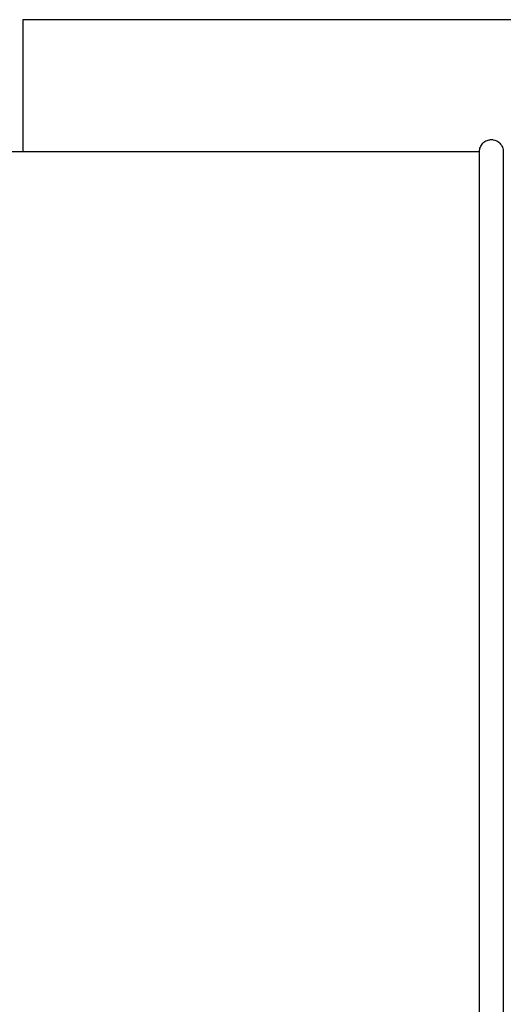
# Model space of a CAD drawing. Header units: millimetres. Extents: x -429 to 783, y -778 to 171.
# Tile 21 of 219: x -246 to -238, y 34 to 50. Entities that reach past the tile are written whole.
import ezdxf

# ---------------------------------------------------------------- set-up
doc = ezdxf.new("R2010")
doc.units = ezdxf.units.MM
doc.layers.get('0').update_dxf_attribs({"true_color": 0x000000})

msp = doc.modelspace()

# ---------------------------------------------------------------- linework, layer by layer
at = {"linetype": 'Continuous', "lineweight": -3}
msp.add_line((-235.338, 50), (-245.688, 50), dxfattribs=at)
msp.add_rational_spline([(-245.688, 50), (-245.688, 49.999), (-245.688, 47.803)], [1, 0.826231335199, 0.940962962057], degree=2, dxfattribs=at)
for points, knots in [([(-238.068, 46.672), (-238.068, 46.783), (-238.068, 46.877), (-238.068, 46.957), (-238.068, 47.038), (-238.068, 47.106), (-238.068, 47.164), (-238.068, 47.222), (-238.068, 47.272), (-238.068, 47.316), (-238.068, 47.36), (-238.068, 47.399), (-238.068, 47.437), (-238.068, 47.513), (-238.068, 47.584), (-238.068, 47.643), (-238.068, 47.702), (-238.068, 47.749), (-238.068, 47.776), (-238.068, 47.778), (-238.068, 47.78), (-238.068, 47.788), (-238.068, 47.789), (-238.068, 47.791), (-238.068, 47.799), (-238.068, 47.8), (-238.068, 47.8), (-238.068, 47.81), (-238.068, 47.811), (-238.068, 47.811), (-238.067, 47.821), (-238.066, 47.827), (-238.066, 47.833), (-238.065, 47.839), (-238.062, 47.852), (-238.059, 47.864), (-238.054, 47.876), (-238.049, 47.889), (-238.043, 47.901), (-238.035, 47.912), (-238.028, 47.924), (-238.019, 47.934), (-238.01, 47.944), (-238, 47.954), (-237.989, 47.963), (-237.978, 47.97), (-237.967, 47.977), (-237.955, 47.984), (-237.942, 47.989), (-237.931, 47.993), (-237.918, 47.997), (-237.906, 47.999), (-237.899, 48.001), (-237.893, 48.001), (-237.887, 48.002), (-237.881, 48.002), (-237.875, 48.003), (-237.869, 48.003), (-237.863, 48.003), (-237.858, 48.002), (-237.852, 48.002), (-237.845, 48.001), (-237.839, 48.001), (-237.833, 47.999), (-237.821, 47.997), (-237.808, 47.993), (-237.796, 47.989), (-237.784, 47.984), (-237.772, 47.977), (-237.761, 47.97), (-237.749, 47.963), (-237.739, 47.954), (-237.729, 47.944), (-237.719, 47.934), (-237.711, 47.924), (-237.703, 47.912), (-237.696, 47.901), (-237.69, 47.889), (-237.685, 47.876), (-237.68, 47.864), (-237.677, 47.852), (-237.674, 47.839), (-237.673, 47.833), (-237.672, 47.827), (-237.672, 47.821), (-237.671, 47.816), (-237.671, 47.811), (-237.671, 47.803)], [1034.416933, 1034.416933, 1034.416933, 1034.416933, 1044.759095, 1044.759095, 1044.759095, 1055.069428, 1055.069428, 1055.069428, 1065.38408, 1065.38408, 1065.38408, 1075.699612, 1075.699612, 1075.699612, 1096.300153, 1096.300153, 1096.300153, 1116.903386, 1116.903386, 1116.903386, 1118.904509, 1118.904509, 1118.904509, 1121.906192, 1121.906192, 1121.906192, 1128.91012, 1128.91012, 1128.91012, 1135.914049, 1135.914049, 1135.914049, 1136.100155, 1136.100155, 1136.100155, 1136.488736, 1136.488736, 1136.488736, 1136.893095, 1136.893095, 1136.893095, 1137.305497, 1137.305497, 1137.305497, 1137.717237, 1137.717237, 1137.717237, 1138.119774, 1138.119774, 1138.119774, 1138.505781, 1138.505781, 1138.505781, 1138.690475, 1138.690475, 1138.690475, 1138.869171, 1138.869171, 1138.869171, 1139.047867, 1139.047867, 1139.047867, 1139.232561, 1139.232561, 1139.232561, 1139.618571, 1139.618571, 1139.618571, 1140.02111, 1140.02111, 1140.02111, 1140.432854, 1140.432854, 1140.432854, 1140.845258, 1140.845258, 1140.845258, 1141.249619, 1141.249619, 1141.249619, 1141.6382, 1141.6382, 1141.6382, 1141.824307, 1141.824307, 1141.824307, 1141.995321, 1141.995321, 1141.995321, 1141.995321]), ([(-254.91, 47.803), (-252.072, 47.803), (-249.233, 47.803), (-246.393, 47.803), (-243.619, 47.803), (-240.844, 47.803), (-238.068, 47.803)], [1978.273399, 1978.273399, 1978.273399, 1978.273399, 2063.442698, 2063.442698, 2063.442698, 2146.695241, 2146.695241, 2146.695241, 2146.695241]), ([(-237.671, 47.803), (-237.671, 47.792), (-237.671, 47.785), (-237.671, 47.776), (-237.671, 47.749), (-237.671, 47.702), (-237.671, 47.643), (-237.671, 47.584), (-237.671, 47.513), (-237.671, 47.437), (-237.671, 47.399), (-237.671, 47.36), (-237.671, 47.316), (-237.671, 47.272), (-237.671, 47.222), (-237.671, 47.164), (-237.671, 47.106), (-237.671, 47.038), (-237.671, 46.957), (-237.671, 46.877), (-237.671, 46.783), (-237.671, 46.672)], [1141.995321, 1141.995321, 1141.995321, 1141.995321, 1149.446209, 1149.446209, 1149.446209, 1171.443355, 1171.443355, 1171.443355, 1193.437626, 1193.437626, 1193.437626, 1204.451056, 1204.451056, 1204.451056, 1215.463545, 1215.463545, 1215.463545, 1226.471424, 1226.471424, 1226.471424, 1237.513285, 1237.513285, 1237.513285, 1237.513285]), ([(-238.068, 17.956), (-238.068, 17.965), (-238.068, 17.969), (-238.068, 17.973), (-238.068, 17.981), (-238.068, 17.99), (-238.068, 18.001), (-238.068, 18.023), (-238.068, 18.051), (-238.068, 18.085), (-238.068, 18.119), (-238.068, 18.16), (-238.068, 18.21), (-238.068, 18.26), (-238.068, 18.318), (-238.068, 18.386), (-238.068, 18.523), (-238.068, 18.696), (-238.068, 18.904), (-238.068, 19.009), (-238.068, 19.122), (-238.068, 19.244), (-238.068, 19.365), (-238.068, 19.496), (-238.068, 19.633), (-238.068, 19.771), (-238.068, 19.916), (-238.068, 20.067), (-238.068, 20.143), (-238.068, 20.221), (-238.068, 20.299), (-238.068, 20.379), (-238.068, 20.46), (-238.068, 20.543), (-238.068, 20.708), (-238.068, 20.88), (-238.068, 21.063), (-238.068, 21.246), (-238.068, 21.44), (-238.068, 21.649), (-238.068, 21.859), (-238.068, 22.084), (-238.068, 22.328), (-238.068, 22.574), (-238.068, 22.839), (-238.068, 23.127), (-238.068, 23.415), (-238.068, 23.725), (-238.068, 24.061), (-238.068, 24.228), (-238.068, 24.4), (-238.068, 24.579), (-238.068, 24.758), (-238.068, 24.943), (-238.068, 25.134), (-238.068, 25.515), (-238.068, 25.916), (-238.068, 26.331), (-238.068, 26.748), (-238.068, 27.178), (-238.068, 27.615), (-238.068, 28.052), (-238.068, 28.496), (-238.068, 28.945), (-238.068, 29.392), (-238.068, 29.844), (-238.068, 30.298), (-238.068, 30.752), (-238.068, 31.209), (-238.068, 31.668), (-238.068, 32.128), (-238.068, 32.591), (-238.068, 33.053), (-238.068, 33.978), (-238.068, 34.905), (-238.068, 35.83), (-238.068, 36.06), (-238.068, 36.289), (-238.068, 36.519), (-238.068, 36.749), (-238.068, 36.978), (-238.068, 37.207), (-238.068, 37.667), (-238.068, 38.125), (-238.068, 38.581), (-238.068, 39.037), (-238.068, 39.492), (-238.068, 39.945), (-238.068, 40.223), (-238.068, 40.5), (-238.068, 40.777), (-238.068, 40.924), (-238.068, 41.07), (-238.068, 41.217), (-238.068, 41.443), (-238.068, 41.668), (-238.068, 41.892), (-238.068, 42.116), (-238.068, 42.339), (-238.068, 42.559), (-238.068, 42.78), (-238.068, 42.999), (-238.068, 43.214), (-238.068, 43.428), (-238.068, 43.638), (-238.068, 43.841), (-238.068, 44.045), (-238.068, 44.242), (-238.068, 44.428), (-238.068, 44.605), (-238.068, 44.773), (-238.068, 44.931), (-238.068, 45.097), (-238.068, 45.252), (-238.068, 45.397), (-238.068, 45.542), (-238.068, 45.676), (-238.068, 45.801), (-238.068, 45.924), (-238.068, 46.038), (-238.068, 46.144), (-238.068, 46.352), (-238.068, 46.526), (-238.068, 46.672)], [570.117348, 570.117348, 570.117348, 570.117348, 573.618758, 573.618758, 573.618758, 579.949265, 579.949265, 579.949265, 593.997014, 593.997014, 593.997014, 607.984218, 607.984218, 607.984218, 621.995796, 621.995796, 621.995796, 650.072047, 650.072047, 650.072047, 664.115866, 664.115866, 664.115866, 678.088939, 678.088939, 678.088939, 692.055805, 692.055805, 692.055805, 699.046332, 699.046332, 699.046332, 706.123194, 706.123194, 706.123194, 720.185001, 720.185001, 720.185001, 734.160218, 734.160218, 734.160218, 748.131894, 748.131894, 748.131894, 762.221995, 762.221995, 762.221995, 776.324092, 776.324092, 776.324092, 783.314852, 783.314852, 783.314852, 790.294071, 790.294071, 790.294071, 804.255418, 804.255418, 804.255418, 818.304334, 818.304334, 818.304334, 832.329858, 832.329858, 832.329858, 846.309399, 846.309399, 846.309399, 860.286285, 860.286285, 860.286285, 874.339946, 874.339946, 874.339946, 902.415188, 902.415188, 902.415188, 909.395893, 909.395893, 909.395893, 916.391993, 916.391993, 916.391993, 930.434914, 930.434914, 930.434914, 944.477004, 944.477004, 944.477004, 953.083188, 953.083188, 953.083188, 957.640276, 957.640276, 957.640276, 964.674054, 964.674054, 964.674054, 971.713168, 971.713168, 971.713168, 978.773727, 978.773727, 978.773727, 985.813438, 985.813438, 985.813438, 992.852948, 992.852948, 992.852948, 999.55165, 999.55165, 999.55165, 1006.575586, 1006.575586, 1006.575586, 1013.627908, 1013.627908, 1013.627908, 1020.610006, 1020.610006, 1020.610006, 1034.416933, 1034.416933, 1034.416933, 1034.416933]), ([(-237.671, 46.672), (-237.671, 46.526), (-237.671, 46.352), (-237.671, 46.144), (-237.671, 46.038), (-237.671, 45.924), (-237.671, 45.801), (-237.671, 45.676), (-237.671, 45.542), (-237.671, 45.397), (-237.671, 45.252), (-237.671, 45.097), (-237.671, 44.931), (-237.671, 44.773), (-237.671, 44.605), (-237.671, 44.428), (-237.671, 44.242), (-237.671, 44.045), (-237.671, 43.841), (-237.671, 43.638), (-237.671, 43.428), (-237.671, 43.214), (-237.671, 42.999), (-237.671, 42.78), (-237.671, 42.559), (-237.671, 42.339), (-237.671, 42.116), (-237.671, 41.892), (-237.671, 41.668), (-237.671, 41.443), (-237.671, 41.217), (-237.671, 41.07), (-237.671, 40.924), (-237.671, 40.777), (-237.671, 40.5), (-237.671, 40.223), (-237.671, 39.945), (-237.671, 39.492), (-237.671, 39.037), (-237.671, 38.581), (-237.671, 38.125), (-237.671, 37.667), (-237.671, 37.207), (-237.671, 36.978), (-237.671, 36.749), (-237.671, 36.519), (-237.671, 36.289), (-237.671, 36.06), (-237.671, 35.83), (-237.671, 34.905), (-237.671, 33.978), (-237.671, 33.053), (-237.671, 32.591), (-237.671, 32.128), (-237.671, 31.668), (-237.671, 31.209), (-237.671, 30.752), (-237.671, 30.298), (-237.671, 29.844), (-237.671, 29.392), (-237.671, 28.945), (-237.671, 28.496), (-237.671, 28.052), (-237.671, 27.615), (-237.671, 27.178), (-237.671, 26.748), (-237.671, 26.331), (-237.671, 25.916), (-237.671, 25.515), (-237.671, 25.134), (-237.671, 24.943), (-237.671, 24.758), (-237.671, 24.579), (-237.671, 24.4), (-237.671, 24.228), (-237.671, 24.061), (-237.671, 23.725), (-237.671, 23.415), (-237.671, 23.127), (-237.671, 22.839), (-237.671, 22.574), (-237.671, 22.328), (-237.671, 22.084), (-237.671, 21.859), (-237.671, 21.649), (-237.671, 21.44), (-237.671, 21.246), (-237.671, 21.063), (-237.671, 20.88), (-237.671, 20.708), (-237.671, 20.543), (-237.671, 20.46), (-237.671, 20.379), (-237.671, 20.299), (-237.671, 20.221), (-237.671, 20.143), (-237.671, 20.067), (-237.671, 19.916), (-237.671, 19.771), (-237.671, 19.633), (-237.671, 19.496), (-237.671, 19.365), (-237.671, 19.244), (-237.671, 19.122), (-237.671, 19.009), (-237.671, 18.904), (-237.671, 18.696), (-237.671, 18.523), (-237.671, 18.386), (-237.671, 18.318), (-237.671, 18.26), (-237.671, 18.21), (-237.671, 18.16), (-237.671, 18.119), (-237.671, 18.085), (-237.671, 18.051), (-237.671, 18.023), (-237.671, 18.001), (-237.671, 17.99), (-237.671, 17.981), (-237.671, 17.973), (-237.671, 17.969), (-237.671, 17.965), (-237.671, 17.956)], [1237.513285, 1237.513285, 1237.513285, 1237.513285, 1251.321994, 1251.321994, 1251.321994, 1258.304991, 1258.304991, 1258.304991, 1265.358223, 1265.358223, 1265.358223, 1272.383065, 1272.383065, 1272.383065, 1279.082631, 1279.082631, 1279.082631, 1286.123049, 1286.123049, 1286.123049, 1293.163668, 1293.163668, 1293.163668, 1300.225137, 1300.225137, 1300.225137, 1307.265159, 1307.265159, 1307.265159, 1314.299844, 1314.299844, 1314.299844, 1318.85752, 1318.85752, 1318.85752, 1327.464814, 1327.464814, 1327.464814, 1341.508715, 1341.508715, 1341.508715, 1355.553447, 1355.553447, 1355.553447, 1362.550449, 1362.550449, 1362.550449, 1369.532054, 1369.532054, 1369.532054, 1397.610917, 1397.610917, 1397.610917, 1411.666391, 1411.666391, 1411.666391, 1425.645079, 1425.645079, 1425.645079, 1439.626423, 1439.626423, 1439.626423, 1453.653756, 1453.653756, 1453.653756, 1467.704484, 1467.704484, 1467.704484, 1481.667631, 1481.667631, 1481.667631, 1488.64775, 1488.64775, 1488.64775, 1495.639411, 1495.639411, 1495.639411, 1509.743328, 1509.743328, 1509.743328, 1523.835246, 1523.835246, 1523.835246, 1537.808724, 1537.808724, 1537.808724, 1551.785743, 1551.785743, 1551.785743, 1565.849364, 1565.849364, 1565.849364, 1572.927138, 1572.927138, 1572.927138, 1579.918567, 1579.918567, 1579.918567, 1593.887234, 1593.887234, 1593.887234, 1607.862109, 1607.862109, 1607.862109, 1621.907739, 1621.907739, 1621.907739, 1649.987611, 1649.987611, 1649.987611, 1664.000996, 1664.000996, 1664.000996, 1677.990004, 1677.990004, 1677.990004, 1692.039564, 1692.039564, 1692.039564, 1698.370888, 1698.370888, 1698.370888, 1701.87275, 1701.87275, 1701.87275, 1701.87275])]:
    msp.add_open_spline(points, degree=3, knots=knots, dxfattribs=at)

doc.saveas('drawing.dxf')
